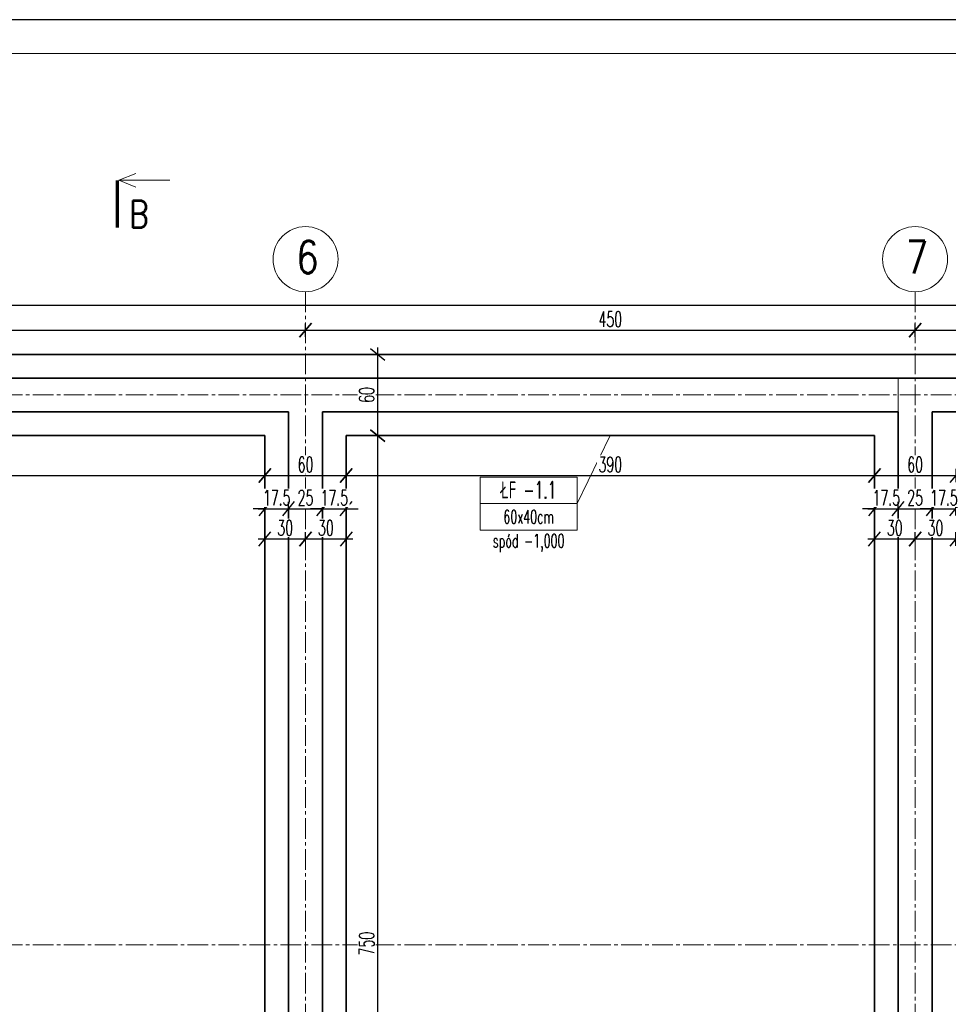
# Model space of a CAD drawing. Header units: centimetres. Extents: x 125945 to 146944, y 20629 to 31773.
# Tile 61 of 80: x 142496 to 143181, y 26978 to 27704. Entities that reach past the tile are written whole.
import ezdxf

# ---------------------------------------------------------------- set-up
doc = ezdxf.new("R2010")
doc.units = ezdxf.units.CM
doc.linetypes.add('CENTER2', pattern=[28.575, 19.05, -3.175, 3.175, -3.175])
for name, color, linetype, lineweight in [('e-cad_cienkie', 88, 'Continuous', 15), ('e-cad_opisy', 7, 'Continuous', 15), ('e-cad_osie', 172, 'CENTER2', 9), ('e-cad_wymiary', 66, 'Continuous', 15), ('K- OPISY', 40, 'Continuous', 15), ('K-FUNDAMENTY', 44, 'Continuous', 35), ('K-ŚCIANY KONSTRUKCYJNE', 16, 'Continuous', 35)]:
    doc.layers.add(name, color=color, linetype=linetype, lineweight=lineweight)
doc.styles.add('e-cad_1', font='simplex.shx', dxfattribs={"width": 0.6})
doc.styles.add('e-cad_2', font='simplex.shx', dxfattribs={"width": 0.8})
doc.styles.add('simpl', font='simplex.shx', dxfattribs={"width": 0.6})
doc.dimstyles.new('e-cad_1_50_[cm]', dxfattribs={"dimscale": 5, "dimtxt": 2.25, "dimasz": 1.75, "dimexe": 1, "dimexo": 0, "dimgap": 0.5, "dimtad": 1, "dimdec": 1, "dimrnd": 0.5, "dimdsep": 46, "dimtxsty": 'simpl', "dimblk": 'OBLIQUE', "dimcen": 0, "dimdle": 1, "dimclrd": 256, "dimclre": 256, "dimclrt": 256, "dimadec": 0, "dimazin": 0, "dimtfac": 1, "dimtdec": 1, "dimtix": 1, "dimtmove": 2, "dimatfit": 3, "dimldrblk": 'OBLIQUE', "dimfxl": 1, "dimfxlon": 1, "dimtfill": 1, "dimarcsym": 0})

# ---------------------------------------------------------------- blocks, each defined once
blk = doc.blocks.new('_Oblique')
at = {"color": 0, "linetype": 'ByBlock', "lineweight": -2}
blk.add_line((0.5, 0.6), (-0.5, -0.6), dxfattribs=at)
blk = doc.blocks.new('*D3545')
at = {"layer": 'Defpoints', "color": 0}
for p in [(142286.9, 27397.41), (142676.9, 27397.41), (142676.9, 27367.94)]:
    blk.add_point(p, dxfattribs=at)
at = {"layer": 'e-cad_wymiary', "lineweight": -2, "ltscale": 2}
for p, q in [((142281.9, 27367.94), (142681.9, 27367.94)), ((142286.9, 27372.94), (142286.9, 27362.94)), ((142676.9, 27372.94), (142676.9, 27362.94))]:
    blk.add_line(p, q, dxfattribs=at)
at = {"layer": 'e-cad_wymiary', "lineweight": -2, "xscale": 8.75, "yscale": 8.75, "zscale": 8.75, "rotation": 180}
blk.add_blockref('_Oblique', (142286.9, 27367.94), dxfattribs=at)
at = {"layer": 'e-cad_wymiary', "lineweight": -2, "xscale": 8.75, "yscale": 8.75, "zscale": 8.75}
blk.add_blockref('_Oblique', (142676.9, 27367.94), dxfattribs=at)
at = {"layer": 'e-cad_wymiary', "ltscale": 2, "insert": (142481.9, 27376.06), "char_height": 11.25, "attachment_point": 5, "style": 'simpl', "bg_fill": 3, "box_fill_scale": 1.1, "bg_fill_color": 256, "bg_fill_true_color": 13158600, "bg_fill_transparency": 0}
blk.add_mtext('390', dxfattribs=at)
blk = doc.blocks.new('*D3546')
at = {"layer": 'Defpoints', "color": 0}
for p in [(142676.9, 27397.41), (142736.9, 27397.41), (142736.9, 27367.94)]:
    blk.add_point(p, dxfattribs=at)
at = {"layer": 'e-cad_wymiary', "lineweight": -2, "ltscale": 2}
for p, q in [((142671.9, 27367.94), (142741.9, 27367.94)), ((142676.9, 27372.94), (142676.9, 27362.94)), ((142736.9, 27372.94), (142736.9, 27362.94))]:
    blk.add_line(p, q, dxfattribs=at)
at = {"layer": 'e-cad_wymiary', "lineweight": -2, "xscale": 8.75, "yscale": 8.75, "zscale": 8.75, "rotation": 180}
blk.add_blockref('_Oblique', (142676.9, 27367.94), dxfattribs=at)
at = {"layer": 'e-cad_wymiary', "lineweight": -2, "xscale": 8.75, "yscale": 8.75, "zscale": 8.75}
blk.add_blockref('_Oblique', (142736.9, 27367.94), dxfattribs=at)
at = {"layer": 'e-cad_wymiary', "ltscale": 2, "insert": (142706.9, 27376.06), "char_height": 11.25, "attachment_point": 5, "style": 'simpl', "bg_fill": 3, "box_fill_scale": 1.1, "bg_fill_color": 256, "bg_fill_true_color": 13158600, "bg_fill_transparency": 0}
blk.add_mtext('60', dxfattribs=at)
blk = doc.blocks.new('*D3547')
at = {"layer": 'Defpoints', "color": 0}
for p in [(142736.9, 27397.41), (143126.9, 27397.41), (143126.9, 27367.94)]:
    blk.add_point(p, dxfattribs=at)
at = {"layer": 'e-cad_wymiary', "lineweight": -2, "ltscale": 2}
for p, q in [((142731.9, 27367.94), (143131.9, 27367.94)), ((142736.9, 27372.94), (142736.9, 27362.94)), ((143126.9, 27372.94), (143126.9, 27362.94))]:
    blk.add_line(p, q, dxfattribs=at)
at = {"layer": 'e-cad_wymiary', "lineweight": -2, "xscale": 8.75, "yscale": 8.75, "zscale": 8.75, "rotation": 180}
blk.add_blockref('_Oblique', (142736.9, 27367.94), dxfattribs=at)
at = {"layer": 'e-cad_wymiary', "lineweight": -2, "xscale": 8.75, "yscale": 8.75, "zscale": 8.75}
blk.add_blockref('_Oblique', (143126.9, 27367.94), dxfattribs=at)
at = {"layer": 'e-cad_wymiary', "ltscale": 2, "insert": (142931.9, 27376.06), "char_height": 11.25, "attachment_point": 5, "style": 'simpl', "bg_fill": 3, "box_fill_scale": 1.1, "bg_fill_color": 256, "bg_fill_true_color": 13158600, "bg_fill_transparency": 0}
blk.add_mtext('390', dxfattribs=at)
blk = doc.blocks.new('*D3548')
at = {"layer": 'Defpoints', "color": 0}
for p in [(143126.9, 27397.41), (143186.9, 27397.41), (143186.9, 27367.94)]:
    blk.add_point(p, dxfattribs=at)
at = {"layer": 'e-cad_wymiary', "lineweight": -2, "ltscale": 2}
for p, q in [((143121.9, 27367.94), (143191.9, 27367.94)), ((143126.9, 27372.94), (143126.9, 27362.94)), ((143186.9, 27372.94), (143186.9, 27362.94))]:
    blk.add_line(p, q, dxfattribs=at)
at = {"layer": 'e-cad_wymiary', "lineweight": -2, "xscale": 8.75, "yscale": 8.75, "zscale": 8.75, "rotation": 180}
blk.add_blockref('_Oblique', (143126.9, 27367.94), dxfattribs=at)
at = {"layer": 'e-cad_wymiary', "lineweight": -2, "xscale": 8.75, "yscale": 8.75, "zscale": 8.75}
blk.add_blockref('_Oblique', (143186.9, 27367.94), dxfattribs=at)
at = {"layer": 'e-cad_wymiary', "ltscale": 2, "insert": (143156.9, 27376.06), "char_height": 11.25, "attachment_point": 5, "style": 'simpl', "bg_fill": 3, "box_fill_scale": 1.1, "bg_fill_color": 256, "bg_fill_true_color": 13158600, "bg_fill_transparency": 0}
blk.add_mtext('60', dxfattribs=at)
blk = doc.blocks.new('*D3609')
at = {"layer": 'Defpoints', "color": 0}
for p in [(142694.4, 27343.42), (142676.9, 27329.74), (142694.4, 27329.74)]:
    blk.add_point(p, dxfattribs=at)
at = {"layer": 'e-cad_wymiary', "lineweight": -2, "ltscale": 2}
for p, q in [((142676.9, 27338.42), (142676.9, 27348.42)), ((142694.4, 27338.42), (142694.4, 27348.42)), ((142676.9, 27343.42), (142668.15, 27343.42)), ((142671.9, 27343.42), (142699.4, 27343.42)), ((142694.4, 27343.42), (142703.15, 27343.42))]:
    blk.add_line(p, q, dxfattribs=at)
at = {"layer": 'e-cad_wymiary', "lineweight": -2, "xscale": 8.75, "yscale": 8.75, "zscale": 8.75}
blk.add_blockref('_Oblique', (142676.9, 27343.42), dxfattribs=at)
at = {"layer": 'e-cad_wymiary', "lineweight": -2, "xscale": 8.75, "yscale": 8.75, "zscale": 8.75, "rotation": 180}
blk.add_blockref('_Oblique', (142694.4, 27343.42), dxfattribs=at)
at = {"layer": 'e-cad_wymiary', "ltscale": 2, "insert": (142685.65, 27351.55), "char_height": 11.25, "attachment_point": 5, "style": 'simpl', "bg_fill": 3, "box_fill_scale": 1.1, "bg_fill_color": 256, "bg_fill_true_color": 13158600, "bg_fill_transparency": 0}
blk.add_mtext('17.5', dxfattribs=at)
blk = doc.blocks.new('*D3610')
at = {"layer": 'Defpoints', "color": 0}
for p in [(142719.4, 27343.42), (142719.4, 27330.99), (142694.4, 27329.74)]:
    blk.add_point(p, dxfattribs=at)
at = {"layer": 'e-cad_wymiary', "lineweight": -2, "ltscale": 2}
for p, q in [((142694.4, 27338.42), (142694.4, 27348.42)), ((142719.4, 27338.42), (142719.4, 27348.42)), ((142689.4, 27343.42), (142724.4, 27343.42))]:
    blk.add_line(p, q, dxfattribs=at)
at = {"layer": 'e-cad_wymiary', "lineweight": -2, "xscale": 8.75, "yscale": 8.75, "zscale": 8.75, "rotation": 180}
blk.add_blockref('_Oblique', (142694.4, 27343.42), dxfattribs=at)
at = {"layer": 'e-cad_wymiary', "lineweight": -2, "xscale": 8.75, "yscale": 8.75, "zscale": 8.75}
blk.add_blockref('_Oblique', (142719.4, 27343.42), dxfattribs=at)
at = {"layer": 'e-cad_wymiary', "ltscale": 2, "insert": (142706.9, 27351.55), "char_height": 11.25, "attachment_point": 5, "style": 'simpl', "bg_fill": 3, "box_fill_scale": 1.1, "bg_fill_color": 256, "bg_fill_true_color": 13158600, "bg_fill_transparency": 0}
blk.add_mtext('25', dxfattribs=at)
blk = doc.blocks.new('*D3611')
at = {"layer": 'Defpoints', "color": 0}
for p in [(142736.9, 27343.42), (142719.4, 27330.99), (142736.9, 27327.52)]:
    blk.add_point(p, dxfattribs=at)
at = {"layer": 'e-cad_wymiary', "lineweight": -2, "ltscale": 2}
for p, q in [((142719.4, 27338.42), (142719.4, 27348.42)), ((142736.9, 27338.42), (142736.9, 27348.42)), ((142719.4, 27343.42), (142710.65, 27343.42)), ((142714.4, 27343.42), (142741.9, 27343.42)), ((142736.9, 27343.42), (142745.65, 27343.42))]:
    blk.add_line(p, q, dxfattribs=at)
at = {"layer": 'e-cad_wymiary', "lineweight": -2, "xscale": 8.75, "yscale": 8.75, "zscale": 8.75}
blk.add_blockref('_Oblique', (142719.4, 27343.42), dxfattribs=at)
at = {"layer": 'e-cad_wymiary', "lineweight": -2, "xscale": 8.75, "yscale": 8.75, "zscale": 8.75, "rotation": 180}
blk.add_blockref('_Oblique', (142736.9, 27343.42), dxfattribs=at)
at = {"layer": 'e-cad_wymiary', "ltscale": 2, "insert": (142728.15, 27351.55), "char_height": 11.25, "attachment_point": 5, "style": 'simpl', "bg_fill": 3, "box_fill_scale": 1.1, "bg_fill_color": 256, "bg_fill_true_color": 13158600, "bg_fill_transparency": 0}
blk.add_mtext('17.5', dxfattribs=at)
blk = doc.blocks.new('*D3612')
at = {"layer": 'Defpoints', "color": 0}
for p in [(142676.9, 27319.71), (142706.9, 27321.16), (142706.9, 27319.71)]:
    blk.add_point(p, dxfattribs=at)
at = {"layer": 'e-cad_wymiary', "lineweight": -2, "ltscale": 2}
for p, q in [((142676.9, 27319.71), (142676.9, 27326.16)), ((142706.9, 27319.71), (142706.9, 27326.16)), ((142671.9, 27321.16), (142711.9, 27321.16))]:
    blk.add_line(p, q, dxfattribs=at)
at = {"layer": 'e-cad_wymiary', "lineweight": -2, "xscale": 8.75, "yscale": 8.75, "zscale": 8.75, "rotation": 180}
blk.add_blockref('_Oblique', (142676.9, 27321.16), dxfattribs=at)
at = {"layer": 'e-cad_wymiary', "lineweight": -2, "xscale": 8.75, "yscale": 8.75, "zscale": 8.75}
blk.add_blockref('_Oblique', (142706.9, 27321.16), dxfattribs=at)
at = {"layer": 'e-cad_wymiary', "ltscale": 2, "insert": (142691.9, 27329.28), "char_height": 11.25, "attachment_point": 5, "style": 'simpl', "bg_fill": 3, "box_fill_scale": 1.1, "bg_fill_color": 256, "bg_fill_true_color": 13158600, "bg_fill_transparency": 0}
blk.add_mtext('30', dxfattribs=at)
blk = doc.blocks.new('*D3613')
at = {"layer": 'Defpoints', "color": 0}
for p in [(142706.9, 27319.71), (142736.9, 27321.16), (142736.9, 27310.17)]:
    blk.add_point(p, dxfattribs=at)
at = {"layer": 'e-cad_wymiary', "lineweight": -2, "ltscale": 2}
for p, q in [((142706.9, 27319.71), (142706.9, 27326.16)), ((142736.9, 27316.16), (142736.9, 27326.16)), ((142701.9, 27321.16), (142741.9, 27321.16))]:
    blk.add_line(p, q, dxfattribs=at)
at = {"layer": 'e-cad_wymiary', "lineweight": -2, "xscale": 8.75, "yscale": 8.75, "zscale": 8.75, "rotation": 180}
blk.add_blockref('_Oblique', (142706.9, 27321.16), dxfattribs=at)
at = {"layer": 'e-cad_wymiary', "lineweight": -2, "xscale": 8.75, "yscale": 8.75, "zscale": 8.75}
blk.add_blockref('_Oblique', (142736.9, 27321.16), dxfattribs=at)
at = {"layer": 'e-cad_wymiary', "ltscale": 2, "insert": (142721.9, 27329.28), "char_height": 11.25, "attachment_point": 5, "style": 'simpl', "bg_fill": 3, "box_fill_scale": 1.1, "bg_fill_color": 256, "bg_fill_true_color": 13158600, "bg_fill_transparency": 0}
blk.add_mtext('30', dxfattribs=at)
blk = doc.blocks.new('*D3614')
at = {"layer": 'Defpoints', "color": 0}
for p in [(143144.4, 27343.42), (143126.9, 27329.74), (143144.4, 27329.74)]:
    blk.add_point(p, dxfattribs=at)
at = {"layer": 'e-cad_wymiary', "lineweight": -2, "ltscale": 2}
for p, q in [((143126.9, 27338.42), (143126.9, 27348.42)), ((143144.4, 27338.42), (143144.4, 27348.42)), ((143126.9, 27343.42), (143118.15, 27343.42)), ((143121.9, 27343.42), (143149.4, 27343.42)), ((143144.4, 27343.42), (143153.15, 27343.42))]:
    blk.add_line(p, q, dxfattribs=at)
at = {"layer": 'e-cad_wymiary', "lineweight": -2, "xscale": 8.75, "yscale": 8.75, "zscale": 8.75}
blk.add_blockref('_Oblique', (143126.9, 27343.42), dxfattribs=at)
at = {"layer": 'e-cad_wymiary', "lineweight": -2, "xscale": 8.75, "yscale": 8.75, "zscale": 8.75, "rotation": 180}
blk.add_blockref('_Oblique', (143144.4, 27343.42), dxfattribs=at)
at = {"layer": 'e-cad_wymiary', "ltscale": 2, "insert": (143135.65, 27351.55), "char_height": 11.25, "attachment_point": 5, "style": 'simpl', "bg_fill": 3, "box_fill_scale": 1.1, "bg_fill_color": 256, "bg_fill_true_color": 13158600, "bg_fill_transparency": 0}
blk.add_mtext('17.5', dxfattribs=at)
blk = doc.blocks.new('*D3615')
at = {"layer": 'Defpoints', "color": 0}
for p in [(143169.4, 27343.42), (143169.4, 27330.99), (143144.4, 27329.74)]:
    blk.add_point(p, dxfattribs=at)
at = {"layer": 'e-cad_wymiary', "lineweight": -2, "ltscale": 2}
for p, q in [((143144.4, 27338.42), (143144.4, 27348.42)), ((143169.4, 27338.42), (143169.4, 27348.42)), ((143139.4, 27343.42), (143174.4, 27343.42))]:
    blk.add_line(p, q, dxfattribs=at)
at = {"layer": 'e-cad_wymiary', "lineweight": -2, "xscale": 8.75, "yscale": 8.75, "zscale": 8.75, "rotation": 180}
blk.add_blockref('_Oblique', (143144.4, 27343.42), dxfattribs=at)
at = {"layer": 'e-cad_wymiary', "lineweight": -2, "xscale": 8.75, "yscale": 8.75, "zscale": 8.75}
blk.add_blockref('_Oblique', (143169.4, 27343.42), dxfattribs=at)
at = {"layer": 'e-cad_wymiary', "ltscale": 2, "insert": (143156.9, 27351.55), "char_height": 11.25, "attachment_point": 5, "style": 'simpl', "bg_fill": 3, "box_fill_scale": 1.1, "bg_fill_color": 256, "bg_fill_true_color": 13158600, "bg_fill_transparency": 0}
blk.add_mtext('25', dxfattribs=at)
blk = doc.blocks.new('*D3616')
at = {"layer": 'Defpoints', "color": 0}
for p in [(143186.9, 27343.42), (143169.4, 27330.99), (143186.9, 27327.52)]:
    blk.add_point(p, dxfattribs=at)
at = {"layer": 'e-cad_wymiary', "lineweight": -2, "ltscale": 2}
for p, q in [((143169.4, 27338.42), (143169.4, 27348.42)), ((143186.9, 27338.42), (143186.9, 27348.42)), ((143169.4, 27343.42), (143160.65, 27343.42)), ((143164.4, 27343.42), (143191.9, 27343.42)), ((143186.9, 27343.42), (143195.65, 27343.42))]:
    blk.add_line(p, q, dxfattribs=at)
at = {"layer": 'e-cad_wymiary', "lineweight": -2, "xscale": 8.75, "yscale": 8.75, "zscale": 8.75}
blk.add_blockref('_Oblique', (143169.4, 27343.42), dxfattribs=at)
at = {"layer": 'e-cad_wymiary', "lineweight": -2, "xscale": 8.75, "yscale": 8.75, "zscale": 8.75, "rotation": 180}
blk.add_blockref('_Oblique', (143186.9, 27343.42), dxfattribs=at)
at = {"layer": 'e-cad_wymiary', "ltscale": 2, "insert": (143178.15, 27351.55), "char_height": 11.25, "attachment_point": 5, "style": 'simpl', "bg_fill": 3, "box_fill_scale": 1.1, "bg_fill_color": 256, "bg_fill_true_color": 13158600, "bg_fill_transparency": 0}
blk.add_mtext('17.5', dxfattribs=at)
blk = doc.blocks.new('*D3617')
at = {"layer": 'Defpoints', "color": 0}
for p in [(143126.9, 27319.71), (143156.9, 27321.16), (143156.9, 27319.71)]:
    blk.add_point(p, dxfattribs=at)
at = {"layer": 'e-cad_wymiary', "lineweight": -2, "ltscale": 2}
for p, q in [((143126.9, 27319.71), (143126.9, 27326.16)), ((143156.9, 27319.71), (143156.9, 27326.16)), ((143121.9, 27321.16), (143161.9, 27321.16))]:
    blk.add_line(p, q, dxfattribs=at)
at = {"layer": 'e-cad_wymiary', "lineweight": -2, "xscale": 8.75, "yscale": 8.75, "zscale": 8.75, "rotation": 180}
blk.add_blockref('_Oblique', (143126.9, 27321.16), dxfattribs=at)
at = {"layer": 'e-cad_wymiary', "lineweight": -2, "xscale": 8.75, "yscale": 8.75, "zscale": 8.75}
blk.add_blockref('_Oblique', (143156.9, 27321.16), dxfattribs=at)
at = {"layer": 'e-cad_wymiary', "ltscale": 2, "insert": (143141.9, 27329.28), "char_height": 11.25, "attachment_point": 5, "style": 'simpl', "bg_fill": 3, "box_fill_scale": 1.1, "bg_fill_color": 256, "bg_fill_true_color": 13158600, "bg_fill_transparency": 0}
blk.add_mtext('30', dxfattribs=at)
blk = doc.blocks.new('*D3618')
at = {"layer": 'Defpoints', "color": 0}
for p in [(143156.9, 27319.71), (143186.9, 27321.16), (143186.9, 27310.17)]:
    blk.add_point(p, dxfattribs=at)
at = {"layer": 'e-cad_wymiary', "lineweight": -2, "ltscale": 2}
for p, q in [((143156.9, 27319.71), (143156.9, 27326.16)), ((143186.9, 27316.16), (143186.9, 27326.16)), ((143151.9, 27321.16), (143191.9, 27321.16))]:
    blk.add_line(p, q, dxfattribs=at)
at = {"layer": 'e-cad_wymiary', "lineweight": -2, "xscale": 8.75, "yscale": 8.75, "zscale": 8.75, "rotation": 180}
blk.add_blockref('_Oblique', (143156.9, 27321.16), dxfattribs=at)
at = {"layer": 'e-cad_wymiary', "lineweight": -2, "xscale": 8.75, "yscale": 8.75, "zscale": 8.75}
blk.add_blockref('_Oblique', (143186.9, 27321.16), dxfattribs=at)
at = {"layer": 'e-cad_wymiary', "ltscale": 2, "insert": (143171.9, 27329.28), "char_height": 11.25, "attachment_point": 5, "style": 'simpl', "bg_fill": 3, "box_fill_scale": 1.1, "bg_fill_color": 256, "bg_fill_true_color": 13158600, "bg_fill_transparency": 0}
blk.add_mtext('30', dxfattribs=at)
blk = doc.blocks.new('*D3671')
at = {"layer": 'Defpoints', "color": 0}
for p in [(142736.9, 27397.41), (142760.17, 27397.41), (142760.17, 26647.41)]:
    blk.add_point(p, dxfattribs=at)
at = {"layer": 'e-cad_wymiary', "lineweight": -2, "ltscale": 2}
for p, q in [((142755.17, 27397.41), (142765.17, 27397.41)), ((142760.17, 26642.41), (142760.17, 27402.41)), ((142760.17, 26647.41), (142755.17, 26647.41))]:
    blk.add_line(p, q, dxfattribs=at)
at = {"layer": 'e-cad_wymiary', "lineweight": -2, "xscale": 8.75, "yscale": 8.75, "zscale": 8.75}
for p, rotation in [((142760.17, 27397.41), 90), ((142760.17, 26647.41), 270)]:
    blk.add_blockref('_Oblique', p, dxfattribs=dict(at, rotation=rotation))
at = {"layer": 'e-cad_wymiary', "ltscale": 2, "insert": (142752.04, 27022.41), "char_height": 11.25, "attachment_point": 5, "rotation": 90, "style": 'simpl', "bg_fill": 3, "box_fill_scale": 1.1, "bg_fill_color": 256, "bg_fill_true_color": 13158600, "bg_fill_transparency": 0}
blk.add_mtext('750', dxfattribs=at)
blk = doc.blocks.new('*D3672')
at = {"layer": 'Defpoints', "color": 0}
for p in [(142736.9, 27457.41), (142760.17, 27457.41), (142736.9, 27397.41)]:
    blk.add_point(p, dxfattribs=at)
at = {"layer": 'e-cad_wymiary', "lineweight": -2, "ltscale": 2}
for p, q in [((142760.17, 27392.41), (142760.17, 27462.41)), ((142755.17, 27457.41), (142765.17, 27457.41)), ((142755.17, 27397.41), (142765.17, 27397.41))]:
    blk.add_line(p, q, dxfattribs=at)
at = {"layer": 'e-cad_wymiary', "lineweight": -2, "xscale": 8.75, "yscale": 8.75, "zscale": 8.75}
for p, rotation in [((142760.17, 27457.41), 90), ((142760.17, 27397.41), 270)]:
    blk.add_blockref('_Oblique', p, dxfattribs=dict(at, rotation=rotation))
at = {"layer": 'e-cad_wymiary', "ltscale": 2, "insert": (142752.04, 27427.41), "char_height": 11.25, "attachment_point": 5, "rotation": 90, "style": 'simpl', "bg_fill": 3, "box_fill_scale": 1.1, "bg_fill_color": 256, "bg_fill_true_color": 13158600, "bg_fill_transparency": 0}
blk.add_mtext('60', dxfattribs=at)
blk = doc.blocks.new('*D3847')
at = {"layer": 'Defpoints', "color": 0}
for p in [(142706.9, 27475.25), (142256.9, 27457.41), (142706.9, 27457.41)]:
    blk.add_point(p, dxfattribs=at)
at = {"layer": 'e-cad_wymiary', "lineweight": -2, "ltscale": 2}
for p, q in [((142256.9, 27470.25), (142256.9, 27480.25)), ((142706.9, 27470.25), (142706.9, 27480.25)), ((142251.9, 27475.25), (142711.9, 27475.25))]:
    blk.add_line(p, q, dxfattribs=at)
at = {"layer": 'e-cad_wymiary', "lineweight": -2, "xscale": 8.75, "yscale": 8.75, "zscale": 8.75, "rotation": 180}
blk.add_blockref('_Oblique', (142256.9, 27475.25), dxfattribs=at)
at = {"layer": 'e-cad_wymiary', "lineweight": -2, "xscale": 8.75, "yscale": 8.75, "zscale": 8.75}
blk.add_blockref('_Oblique', (142706.9, 27475.25), dxfattribs=at)
at = {"layer": 'e-cad_wymiary', "ltscale": 2, "insert": (142481.9, 27483.37), "char_height": 11.25, "attachment_point": 5, "style": 'simpl', "bg_fill": 3, "box_fill_scale": 1.1, "bg_fill_color": 256, "bg_fill_true_color": 13158600, "bg_fill_transparency": 0}
blk.add_mtext('450', dxfattribs=at)
blk = doc.blocks.new('*D3848')
at = {"layer": 'Defpoints', "color": 0}
for p in [(143156.9, 27475.25), (142706.9, 27457.41), (143156.9, 27457.41)]:
    blk.add_point(p, dxfattribs=at)
at = {"layer": 'e-cad_wymiary', "lineweight": -2, "ltscale": 2}
for p, q in [((142706.9, 27470.25), (142706.9, 27480.25)), ((143156.9, 27470.25), (143156.9, 27480.25)), ((142701.9, 27475.25), (143161.9, 27475.25))]:
    blk.add_line(p, q, dxfattribs=at)
at = {"layer": 'e-cad_wymiary', "lineweight": -2, "xscale": 8.75, "yscale": 8.75, "zscale": 8.75, "rotation": 180}
blk.add_blockref('_Oblique', (142706.9, 27475.25), dxfattribs=at)
at = {"layer": 'e-cad_wymiary', "lineweight": -2, "xscale": 8.75, "yscale": 8.75, "zscale": 8.75}
blk.add_blockref('_Oblique', (143156.9, 27475.25), dxfattribs=at)
at = {"layer": 'e-cad_wymiary', "ltscale": 2, "insert": (142931.9, 27483.37), "char_height": 11.25, "attachment_point": 5, "style": 'simpl', "bg_fill": 3, "box_fill_scale": 1.1, "bg_fill_color": 256, "bg_fill_true_color": 13158600, "bg_fill_transparency": 0}
blk.add_mtext('450', dxfattribs=at)
blk = doc.blocks.new('*D3849')
at = {"layer": 'Defpoints', "color": 0}
for p in [(143726.9, 27475.25), (143156.9, 27457.41), (143726.9, 27457.41)]:
    blk.add_point(p, dxfattribs=at)
at = {"layer": 'e-cad_wymiary', "lineweight": -2, "ltscale": 2}
for p, q in [((143156.9, 27470.25), (143156.9, 27480.25)), ((143726.9, 27470.25), (143726.9, 27480.25)), ((143151.9, 27475.25), (143731.9, 27475.25))]:
    blk.add_line(p, q, dxfattribs=at)
at = {"layer": 'e-cad_wymiary', "lineweight": -2, "xscale": 8.75, "yscale": 8.75, "zscale": 8.75, "rotation": 180}
blk.add_blockref('_Oblique', (143156.9, 27475.25), dxfattribs=at)
at = {"layer": 'e-cad_wymiary', "lineweight": -2, "xscale": 8.75, "yscale": 8.75, "zscale": 8.75}
blk.add_blockref('_Oblique', (143726.9, 27475.25), dxfattribs=at)
at = {"layer": 'e-cad_wymiary', "ltscale": 2, "insert": (143441.9, 27483.37), "char_height": 11.25, "attachment_point": 5, "style": 'simpl', "bg_fill": 3, "box_fill_scale": 1.1, "bg_fill_color": 256, "bg_fill_true_color": 13158600, "bg_fill_transparency": 0}
blk.add_mtext('570', dxfattribs=at)
blk = doc.blocks.new('*D3851')
at = {"layer": 'Defpoints', "color": 0}
for p in [(140426.9, 27493.54), (140426.9, 27457.41), (143756.9, 27457.41)]:
    blk.add_point(p, dxfattribs=at)
at = {"layer": 'e-cad_wymiary', "lineweight": -2, "ltscale": 2}
for p, q in [((140426.9, 27488.54), (140426.9, 27498.54)), ((143756.9, 27488.54), (143756.9, 27498.54)), ((143761.9, 27493.54), (140421.9, 27493.54))]:
    blk.add_line(p, q, dxfattribs=at)
at = {"layer": 'e-cad_wymiary', "lineweight": -2, "xscale": 8.75, "yscale": 8.75, "zscale": 8.75, "rotation": 180}
blk.add_blockref('_Oblique', (140426.9, 27493.54), dxfattribs=at)
at = {"layer": 'e-cad_wymiary', "lineweight": -2, "xscale": 8.75, "yscale": 8.75, "zscale": 8.75}
blk.add_blockref('_Oblique', (143756.9, 27493.54), dxfattribs=at)
at = {"layer": 'e-cad_wymiary', "ltscale": 2, "insert": (142091.9, 27501.67), "char_height": 11.25, "attachment_point": 5, "style": 'simpl', "bg_fill": 3, "box_fill_scale": 1.1, "bg_fill_color": 256, "bg_fill_true_color": 13158600, "bg_fill_transparency": 0}
blk.add_mtext('3330', dxfattribs=at)
blk = doc.blocks.new('e-cad_przekroj_1_1_P')
for points in [[(0.25, 7), (2.75, 8)], [(0.25, 7), (7.75, 7)], [(0.25, 7), (2.75, 6)]]:
    blk.add_lwpolyline(points)
at = {"const_width": 0.5}
blk.add_lwpolyline([(0, 0), (0, 7)], dxfattribs=at)
at = {"style": 'e-cad_1', "width": 0.8}
blk.add_attdef('SYMBOL', (1.75, 0), '', height=4, dxfattribs=at)

msp = doc.modelspace()

# ---------------------------------------------------------------- linework, layer by layer
at = {"layer": 'Defpoints'}
msp.add_lwpolyline([(140133.77, 26219.46), (144533.77, 26219.46), (144533.77, 27704.46), (140133.77, 27704.46)], close=True, dxfattribs=at)
at = {"layer": 'e-cad_cienkie'}
msp.add_lwpolyline([(140283.77, 26244.46), (144508.77, 26244.46), (144508.77, 27679.46), (140283.77, 27679.46)], close=True, dxfattribs=at)
at = {"layer": 'e-cad_opisy'}
for centre in [(142706.9, 27527.67), (143156.9, 27527.67)]:
    msp.add_circle(centre, 24, dxfattribs=at)
at = {"layer": 'e-cad_osie', "ltscale": 0.8}
for p, q in [((142706.9, 27503.67), (142706.9, 26551.76)), ((143156.9, 27503.67), (143156.9, 26551.76)), ((140379.62, 27427.41), (143800.44, 27427.41)), ((140379.61, 27021.6), (143800.43, 27021.6))]:
    msp.add_line(p, q, dxfattribs=at)
at = {"layer": 'K- OPISY', "color": 32, "ltscale": 2}
msp.add_line((142907.34, 27347.17), (142931.9, 27397.41), dxfattribs=at)
at = {"layer": 'K- OPISY', "color": 2}
msp.add_lwpolyline([(143144.4, 27414.92), (143144.4, 27439.92)], dxfattribs=at)
at = {"layer": 'K- OPISY', "color": 32}
for points in [[(142907.34, 27366.62), (142835.87, 27366.62), (142835.87, 27347.17), (142907.34, 27347.17)], [(142907.34, 27347.17), (142835.87, 27347.17), (142835.87, 27327.72), (142907.34, 27327.72)]]:
    msp.add_lwpolyline(points, close=True, dxfattribs=at)
at = {"layer": 'K-FUNDAMENTY', "ltscale": 0.8}
for p, q in [((140426.9, 27457.41), (143756.9, 27457.41)), ((142286.9, 27397.41), (142676.9, 27397.41)), ((142676.9, 27397.41), (142676.9, 26647.41)), ((142736.9, 27397.41), (142736.9, 26647.41)), ((142736.9, 27397.41), (143126.9, 27397.41)), ((143126.9, 27397.41), (143126.9, 26647.41))]:
    msp.add_line(p, q, dxfattribs=at)
at = {"layer": 'K-ŚCIANY KONSTRUKCYJNE', "ltscale": 0.8}
for p, q in [((141806.9, 27439.92), (143169.4, 27439.92)), ((143169.4, 27439.92), (143714.4, 27439.92)), ((142694.4, 27414.92), (142269.4, 27414.92)), ((142694.4, 26629.92), (142694.4, 27414.92)), ((143144.4, 27414.92), (142719.4, 27414.92)), ((142719.4, 27414.92), (142719.4, 26629.92)), ((143144.4, 26629.92), (143144.4, 27414.92)), ((143169.4, 27414.92), (143169.4, 26629.92)), ((143714.4, 27414.92), (143169.4, 27414.92))]:
    msp.add_line(p, q, dxfattribs=at)

# ---------------------------------------------------------------- block references
at = {"layer": 'e-cad_opisy', "ltscale": 2, "xscale": 5, "yscale": 5, "zscale": 5}
msp.add_blockref('e-cad_przekroj_1_1_P', (142567.88, 27550.9), dxfattribs=at).add_auto_attribs({'SYMBOL': 'B'})

# ---------------------------------------------------------------- texts
at = {"layer": 'e-cad_opisy', "ltscale": 2, "style": 'e-cad_2', "width": 0.8}
for s, p in [('6', (142700.11, 27517.17)), ('7', (143150.11, 27517.17))]:
    msp.add_text(s, height=24, dxfattribs=at).set_placement(p)
at = {"layer": 'K- OPISY', "color": 32, "width": 71.4626, "attachment_point": 5, "style": 'e-cad_1'}
for s, insert, char_height in [('ŁF -1.1', (142871.61, 27357.29), 12.5), ('60x40cm', (142871.61, 27337.47), 10), ('spód -1,000', (142871.61, 27318.06), 10)]:
    msp.add_mtext(s, dxfattribs=dict(at, insert=insert, char_height=char_height))

# ---------------------------------------------------------------- next in the draw order: dimensions: what is measured, and where the dimension line sits
at = {"layer": 'e-cad_wymiary', "ltscale": 2}
for base, p1, p2, picture, middle in [((142706.9, 27475.25), (142256.9, 27457.41), (142706.9, 27457.41), '*D3847', (142481.9, 27483.37)), ((142676.9, 27367.94), (142286.9, 27397.41), (142676.9, 27397.41), '*D3545', (142481.9, 27376.06)), ((142694.4, 27343.42), (142676.9, 27329.74), (142694.4, 27329.74), '*D3609', (142685.65, 27351.55)), ((143144.4, 27343.42), (143126.9, 27329.74), (143144.4, 27329.74), '*D3614', (143135.65, 27351.55))]:
    dim = msp.add_linear_dim(base=base, p1=p1, p2=p2, dimstyle='e-cad_1_50_[cm]', dxfattribs=at)
    dim.commit()
    dim.dimension.update_dxf_attribs({"geometry": picture, "text_midpoint": middle})

# ---------------------------------------------------------------- next in the draw order: dimensions: what is measured, and where the dimension line sits
for base, p1, p2, picture, middle in [((142736.9, 27367.94), (142676.9, 27397.41), (142736.9, 27397.41), '*D3546', (142706.9, 27376.06)), ((142719.4, 27343.42), (142694.4, 27329.74), (142719.4, 27330.99), '*D3610', (142706.9, 27351.55)), ((143169.4, 27343.42), (143144.4, 27329.74), (143169.4, 27330.99), '*D3615', (143156.9, 27351.55))]:
    dim = msp.add_linear_dim(base=base, p1=p1, p2=p2, dimstyle='e-cad_1_50_[cm]', dxfattribs=at)
    dim.commit()
    dim.dimension.update_dxf_attribs({"geometry": picture, "text_midpoint": middle})

# ---------------------------------------------------------------- next in the draw order: dimensions: what is measured, and where the dimension line sits
for base, p1, p2, picture, middle in [((143126.9, 27367.94), (142736.9, 27397.41), (143126.9, 27397.41), '*D3547', (142931.9, 27376.06)), ((142736.9, 27343.42), (142719.4, 27330.99), (142736.9, 27327.52), '*D3611', (142728.15, 27351.55)), ((143186.9, 27343.42), (143169.4, 27330.99), (143186.9, 27327.52), '*D3616', (143178.15, 27351.55))]:
    dim = msp.add_linear_dim(base=base, p1=p1, p2=p2, dimstyle='e-cad_1_50_[cm]', dxfattribs=at)
    dim.commit()
    dim.dimension.update_dxf_attribs({"geometry": picture, "text_midpoint": middle})

# ---------------------------------------------------------------- next in the draw order: dimensions: what is measured, and where the dimension line sits
for base, p1, p2, picture, middle in [((143186.9, 27367.94), (143126.9, 27397.41), (143186.9, 27397.41), '*D3548', (143156.9, 27376.06)), ((142706.9, 27321.16), (142676.9, 27319.71), (142706.9, 27319.71), '*D3612', (142691.9, 27329.28)), ((143156.9, 27321.16), (143126.9, 27319.71), (143156.9, 27319.71), '*D3617', (143141.9, 27329.28))]:
    dim = msp.add_linear_dim(base=base, p1=p1, p2=p2, dimstyle='e-cad_1_50_[cm]', dxfattribs=at)
    dim.commit()
    dim.dimension.update_dxf_attribs({"geometry": picture, "text_midpoint": middle})

# ---------------------------------------------------------------- next in the draw order: dimensions: what is measured, and where the dimension line sits
for base, p1, p2, picture, middle in [((142736.9, 27321.16), (142706.9, 27319.71), (142736.9, 27310.17), '*D3613', (142721.9, 27329.28)), ((143186.9, 27321.16), (143156.9, 27319.71), (143186.9, 27310.17), '*D3618', (143171.9, 27329.28))]:
    dim = msp.add_linear_dim(base=base, p1=p1, p2=p2, dimstyle='e-cad_1_50_[cm]', dxfattribs=at)
    dim.commit()
    dim.dimension.update_dxf_attribs({"geometry": picture, "text_midpoint": middle})

# ---------------------------------------------------------------- next in the draw order: dimensions: what is measured, and where the dimension line sits
dim = msp.add_linear_dim(base=(142760.17, 27397.41), p1=(142760.17, 26647.41), p2=(142736.9, 27397.41), angle=90, dimstyle='e-cad_1_50_[cm]', dxfattribs=at)
dim.commit()
dim.dimension.update_dxf_attribs({"geometry": '*D3671', "text_midpoint": (142752.04, 27022.41)})

# ---------------------------------------------------------------- next in the draw order: dimensions: what is measured, and where the dimension line sits
dim = msp.add_linear_dim(base=(142760.17, 27457.41), p1=(142736.9, 27397.41), p2=(142736.9, 27457.41), angle=90, dimstyle='e-cad_1_50_[cm]', dxfattribs=at)
dim.commit()
dim.dimension.update_dxf_attribs({"geometry": '*D3672', "text_midpoint": (142752.04, 27427.41)})

# ---------------------------------------------------------------- next in the draw order: dimensions: what is measured, and where the dimension line sits
dim = msp.add_linear_dim(base=(143156.9, 27475.25), p1=(142706.9, 27457.41), p2=(143156.9, 27457.41), dimstyle='e-cad_1_50_[cm]', dxfattribs=at)
dim.commit()
dim.dimension.update_dxf_attribs({"geometry": '*D3848', "text_midpoint": (142931.9, 27483.37)})

# ---------------------------------------------------------------- next in the draw order: dimensions: what is measured, and where the dimension line sits
dim = msp.add_linear_dim(base=(143726.9, 27475.25), p1=(143156.9, 27457.41), p2=(143726.9, 27457.41), dimstyle='e-cad_1_50_[cm]', dxfattribs=at)
dim.commit()
dim.dimension.update_dxf_attribs({"geometry": '*D3849', "text_midpoint": (143441.9, 27483.37)})

# ---------------------------------------------------------------- next in the draw order: dimensions: what is measured, and where the dimension line sits
dim = msp.add_linear_dim(base=(140426.9, 27493.54), p1=(143756.9, 27457.41), p2=(140426.9, 27457.41), dimstyle='e-cad_1_50_[cm]', dxfattribs=at)
dim.commit()
dim.dimension.update_dxf_attribs({"geometry": '*D3851', "text_midpoint": (142091.9, 27501.67)})

doc.saveas('drawing.dxf')
